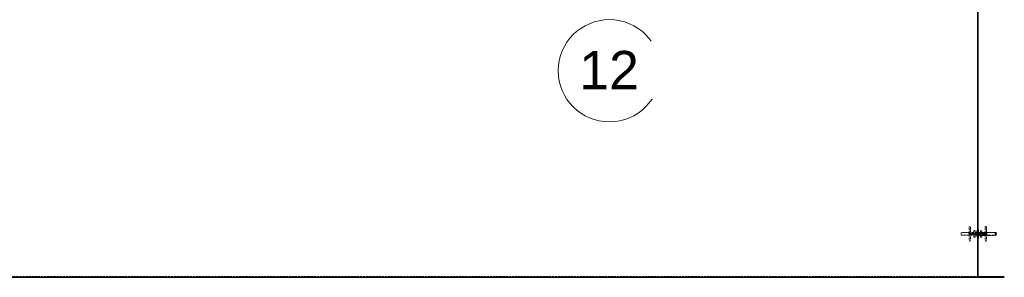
# Model space of a CAD drawing. Header units: millimetres. Extents: x 75701 to 402820, y 135 to 33652.
# Tile 42 of 52: x 387801 to 399334, y 10500 to 13525. Entities that reach past the tile are written whole.
import ezdxf

# ---------------------------------------------------------------- set-up
doc = ezdxf.new("R2010")
doc.units = ezdxf.units.MM
doc.linetypes.add('B_CARA_12', pattern=[2.6, 1, -0.8, 0, -0.8])
for name, color, linetype, lineweight in [('CA_PODLAHA25', 7, 'Continuous', 13), ('CA_TEXT35', 62, 'Continuous', 9), ('CA_ZAKLADY25', 7, 'Continuous', 13), ('Konstrukční přípoje', 7, 'Continuous', 13)]:
    doc.layers.add(name, color=color, linetype=linetype, lineweight=lineweight)
doc.styles.add('Arial_1', font='arial.ttf', dxfattribs={"height": 450})

# ---------------------------------------------------------------- blocks, each defined once
blk = doc.blocks.new('JDSD JORDAHLę Shear Dowels - JDSD 120HF-2369412-PŮDORYS ZÁKLADŮ PECE V ÚROVNI -3_400')
at = {"layer": 'Konstrukční přípoje', "color": 253, "linetype": 'B_CARA_12'}
for p, q in [((-191, -4), (-191, 4)), ((-191, 4), (-191, 1)), ((-191, 3), (-191, 4)), ((-191, 4), (-191, -1)), ((-191, 4), (-190, 4)), ((-191, 4), (-190, 4)), ((-191, 4), (-190, 4)), ((-191, -4), (-191, 4)), ((-191, 4), (-191, 1)), ((-191, 3), (-191, 4)), ((-191, 4), (-191, -1)), ((-191, 4), (-190, 4)), ((-191, 4), (-190, 4)), ((-191, 4), (-190, 4)), ((-191, 1), (-191, 3)), ((-191, 3), (-191, -3)), ((-191, 1), (-191, 3)), ((-191, 3), (-190, 3)), ((-191, 3), (-190, 3)), ((-191, 3), (-190, 3)), ((-191, 1), (-191, 3)), ((-191, 3), (-191, -3)), ((-191, 1), (-191, 3)), ((-191, 3), (-190, 3)), ((-191, 3), (-190, 3)), ((-191, 3), (-190, 3)), ((-191, -1), (-191, 2)), ((-191, 2), (-191, 1)), ((-191, 2), (-190, 2)), ((-191, 2), (-190, 2)), ((-191, -1), (-191, 2)), ((-191, 2), (-191, 1)), ((-191, 2), (-190, 2)), ((-191, 2), (-190, 2)), ((-191, 1), (-190, 1)), ((-191, 1), (-190, 1)), ((-191, 1), (-190, 1)), ((-191, 1), (-190, 1)), ((-191, 1), (-190, 1)), ((-191, 1), (-190, 1)), ((210, 15), (-190, 15)), ((210, 15), (-190, 15)), ((-190, 15), (-190, -15)), ((-190, 15), (-190, -15)), ((-190, 15), (-190, -15)), ((-190, 15), (-190, -15)), ((-190, 1), (-190, 4)), ((-190, 4), (-190, -4)), ((-190, -1), (-190, 4)), ((-190, 4), (-190, 3)), ((-190, 1), (-190, 4)), ((-190, 4), (-190, -4)), ((-190, -1), (-190, 4)), ((-190, 4), (-190, 3)), ((-190, -3), (-190, 3)), ((-190, 3), (-190, 1)), ((-190, 3), (-190, 1)), ((-190, -3), (-190, 3)), ((-190, 3), (-190, 1)), ((-190, 3), (-190, 1)), ((-190, 1), (-190, 2)), ((-190, 2), (-190, -1)), ((-190, 1), (-190, 2)), ((-190, 2), (-190, -1)), ((-191, 1), (-190, 1)), ((-191, 1), (-190, 1)), ((-8, 3), (-100, 3)), ((-100, 3), (-8, 3)), ((-100, 3), (-100, -3)), ((-100, 3), (-100, -3)), ((-97, 85), (-97, -85)), ((-81, 85), (-97, 85)), ((-81, 85), (-97, 85)), ((-97, 3), (-97, -3)), ((-97, 3), (-81, 3)), ((-97, 3), (-81, 3)), ((-81, -85), (-81, 85)), ((-81, -3), (-81, 3)), ((-42, 40), (-42, -40)), ((-26, 40), (-42, 40)), ((-26, 40), (-42, 40)), ((-42, 3), (-42, -3)), ((-42, 3), (-26, 3)), ((-42, 3), (-26, 3)), ((-26, -40), (-26, 40)), ((-26, -3), (-26, 3)), ((-8, -35), (-8, 35)), ((-8, 35), (-8, -35)), ((-8, 35), (0, 35)), ((-8, 35), (0, 35)), ((0, 15), (-8, 15)), ((0, 15), (-8, 15)), ((-8, -15), (-8, 15)), ((-8, -15), (-8, 15)), ((-8, -15), (-8, 15)), ((-8, -15), (-8, 15)), ((-8, -3), (-8, 3)), ((-8, 3), (-8, -3)), ((0, -35), (0, 35)), ((0, 35), (0, -35)), ((0, 15), (0, -15)), ((0, 15), (0, -15)), ((0, 15), (0, -15)), ((0, 15), (0, -15)), ((10, -50), (10, 50)), ((10, 50), (10, -50)), ((10, 50), (14, 50)), ((10, 50), (14, 50)), ((14, 15), (10, 15)), ((14, 15), (10, 15)), ((10, -15), (10, 15)), ((10, -15), (10, 15)), ((10, -15), (10, 15)), ((10, -15), (10, 15)), ((14, -50), (14, 50)), ((14, 50), (14, -50)), ((220, 18), (14, 18)), ((220, 18), (14, 18)), ((14, 18), (14, -18)), ((14, 18), (14, -18)), ((14, 18), (14, -18)), ((14, 18), (14, -18)), ((220, 15), (14, 15)), ((220, 15), (14, 15)), ((14, -15), (14, 15)), ((14, -15), (14, 15)), ((14, -15), (14, 15)), ((14, -15), (14, 15)), ((14, 15), (14, -15)), ((14, 15), (14, -15)), ((14, 15), (14, -15)), ((14, 15), (14, -15)), ((114, 3), (14, 3)), ((14, 3), (114, 3)), ((14, 3), (14, -3)), ((14, 3), (14, -3)), ((38, 40), (38, -40)), ((54, 40), (38, 40)), ((54, 40), (38, 40)), ((38, 3), (38, -3)), ((38, 3), (54, 3)), ((38, 3), (54, 3)), ((54, -40), (54, 40)), ((54, -3), (54, 3)), ((92, 85), (92, -85)), ((108, 85), (92, 85)), ((108, 85), (92, 85)), ((92, 3), (92, -3)), ((92, 3), (108, 3)), ((92, 3), (108, 3)), ((108, -85), (108, 85)), ((108, -3), (108, 3)), ((114, -3), (114, 3)), ((114, 3), (114, -3)), ((210, -15), (210, 15)), ((210, -15), (210, 15)), ((210, -15), (210, 15)), ((210, -15), (210, 15)), ((222, 18), (220, 18)), ((222, 18), (220, 18)), ((220, -15), (220, 15)), ((220, -15), (220, 15)), ((220, -15), (220, 15)), ((220, -15), (220, 15)), ((222, -18), (222, 18)), ((222, -18), (222, 18)), ((222, -18), (222, 18)), ((222, -18), (222, 18)), ((222, 4), (222, 1)), ((222, -4), (222, 4)), ((222, 4), (223, 4)), ((223, 4), (222, 4)), ((222, 4), (222, 1)), ((222, -4), (222, 4)), ((222, 4), (223, 4)), ((223, 4), (222, 4)), ((222, 1), (222, 3)), ((222, 3), (222, -3)), ((223, 3), (222, 3)), ((223, 3), (222, 3)), ((222, 1), (222, 3)), ((222, 3), (222, -3)), ((223, 3), (222, 3)), ((223, 3), (222, 3)), ((222, 1), (222, -4)), ((222, -2), (222, 1)), ((223, 1), (222, 1)), ((223, 1), (222, 1)), ((222, 1), (223, 1)), ((222, 1), (222, -4)), ((222, -2), (222, 1)), ((223, 1), (222, 1)), ((223, 1), (222, 1)), ((222, 1), (223, 1)), ((223, 4), (223, -4)), ((223, 1), (223, 4)), ((223, 4), (223, -4)), ((223, 1), (223, 4)), ((223, -3), (223, 3)), ((223, 3), (223, 1)), ((223, -3), (223, 3)), ((223, 3), (223, 1)), ((223, 1), (223, -2)), ((223, -4), (223, 1)), ((223, 1), (223, -2)), ((223, -4), (223, 1)), ((-191, -3), (-191, -1)), ((-191, -1), (-191, -4)), ((-191, -1), (-190, -1)), ((-191, -1), (-190, -1)), ((-190, -1), (-191, -1)), ((-191, -3), (-191, -1)), ((-191, -1), (-191, -4)), ((-191, -1), (-190, -1)), ((-191, -1), (-190, -1)), ((-190, -1), (-191, -1)), ((-191, -3), (-190, -3)), ((-191, -3), (-190, -3)), ((-191, -3), (-190, -3)), ((-191, -3), (-190, -3)), ((-190, -4), (-191, -4)), ((-191, -4), (-190, -4)), ((-190, -4), (-191, -4)), ((-191, -4), (-190, -4)), ((-190, -4), (-190, -1)), ((-190, -1), (-190, -3)), ((-190, -4), (-190, -1)), ((-190, -1), (-190, -3)), ((-190, -15), (210, -15)), ((-190, -15), (210, -15)), ((-8, -3), (-100, -3)), ((-100, -3), (-8, -3)), ((-81, -3), (-97, -3)), ((-81, -3), (-97, -3)), ((-97, -85), (-81, -85)), ((-97, -85), (-81, -85)), ((-26, -3), (-42, -3)), ((-26, -3), (-42, -3)), ((-42, -40), (-26, -40)), ((-42, -40), (-26, -40)), ((-8, -15), (0, -15)), ((-8, -15), (0, -15)), ((0, -35), (-8, -35)), ((-8, -35), (0, -35)), ((10, -15), (14, -15)), ((10, -15), (14, -15)), ((14, -50), (10, -50)), ((10, -50), (14, -50)), ((114, -3), (14, -3)), ((14, -3), (114, -3)), ((14, -15), (220, -15)), ((14, -15), (220, -15)), ((14, -18), (220, -18)), ((14, -18), (220, -18)), ((54, -3), (38, -3)), ((54, -3), (38, -3)), ((38, -40), (54, -40)), ((38, -40), (54, -40)), ((108, -3), (92, -3)), ((108, -3), (92, -3)), ((92, -85), (108, -85)), ((92, -85), (108, -85)), ((220, -18), (222, -18)), ((220, -18), (222, -18)), ((223, -1), (222, -1)), ((222, -3), (222, -1)), ((222, -1), (222, -4)), ((222, -3), (222, -1)), ((222, -1), (222, -2)), ((223, -1), (222, -1)), ((223, -1), (222, -1)), ((223, -1), (222, -1)), ((223, -1), (222, -1)), ((222, -3), (222, -1)), ((222, -1), (222, -4)), ((222, -3), (222, -1)), ((222, -1), (222, -2)), ((223, -1), (222, -1)), ((223, -1), (222, -1)), ((223, -1), (222, -1)), ((223, -2), (222, -2)), ((223, -2), (222, -2)), ((223, -2), (222, -2)), ((223, -2), (222, -2)), ((222, -4), (222, -3)), ((223, -3), (222, -3)), ((223, -3), (222, -3)), ((223, -3), (222, -3)), ((222, -4), (222, -3)), ((223, -3), (222, -3)), ((223, -3), (222, -3)), ((223, -3), (222, -3)), ((223, -4), (222, -4)), ((223, -4), (222, -4)), ((223, -4), (222, -4)), ((223, -4), (222, -4)), ((223, -4), (222, -4)), ((223, -4), (222, -4)), ((223, -4), (223, -1)), ((223, -1), (223, -3)), ((223, -2), (223, -1)), ((223, -1), (223, -3)), ((223, -4), (223, -1)), ((223, -1), (223, -3)), ((223, -2), (223, -1)), ((223, -1), (223, -3)), ((223, -3), (223, -4)), ((223, -3), (223, -4))]:
    blk.add_line(p, q, dxfattribs=at)
blk = doc.blocks.new('Osnova - Bublina osnovy 12mm-4850-PŮDORYS ZÁKLADŮ PECE V ÚROVNI -3_400')
at = {"layer": 'CA_TEXT35'}
blk.add_circle((0, 0), 6, dxfattribs=at)

msp = doc.modelspace()

# ---------------------------------------------------------------- linework, layer by layer
at = {"layer": 'CA_PODLAHA25', "linetype": 'B_CARA_12'}
for p, q in [((350998.9, 10499.9), (399334.4, 10499.9)), ((399334.4, 10499.9), (350998.9, 10499.9))]:
    msp.add_line(p, q, dxfattribs=at)
at = {"layer": 'CA_ZAKLADY25', "linetype": 'B_CARA_12'}
for p, q in [((399018.9, 17509.9), (399018.9, 10509.9)), ((399018.9, 10509.9), (399018.9, 17509.9)), ((399028.9, 10509.9), (399028.9, 17509.9)), ((399028.9, 17509.9), (399028.9, 10509.9)), ((399018.9, 10509.9), (375018.9, 10509.9)), ((375018.9, 10509.9), (399018.9, 10509.9)), ((399334.4, 10509.9), (399028.9, 10509.9)), ((399028.9, 10509.9), (399334.4, 10509.9))]:
    msp.add_line(p, q, dxfattribs=at)

# ---------------------------------------------------------------- block references
at = {"layer": 'CA_TEXT35', "xscale": 99.99999999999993, "yscale": 99.99999999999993, "zscale": 99.99999999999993}
msp.add_blockref('Osnova - Bublina osnovy 12mm-4850-PŮDORYS ZÁKLADŮ PECE V ÚROVNI -3_400', (394708.9, 12925.2), dxfattribs=at)
at = {"layer": 'Konstrukční přípoje', "color": 253, "linetype": 'B_CARA_12'}
msp.add_blockref('JDSD JORDAHLę Shear Dowels - JDSD 120HF-2369412-PŮDORYS ZÁKLADŮ PECE V ÚROVNI -3_400', (399018.9, 11009.9), dxfattribs=at)

# ---------------------------------------------------------------- next in the draw order: texts
at = {"layer": 'CA_TEXT35', "insert": (394354.8, 13157.8), "char_height": 450, "width": 849.789, "attachment_point": 1, "style": 'Arial_1', "bg_fill": 3, "box_fill_scale": 1.25, "bg_fill_color": 256, "bg_fill_true_color": 13158600, "bg_fill_transparency": 0}
msp.add_mtext('12', dxfattribs=at)

doc.saveas('drawing.dxf')
